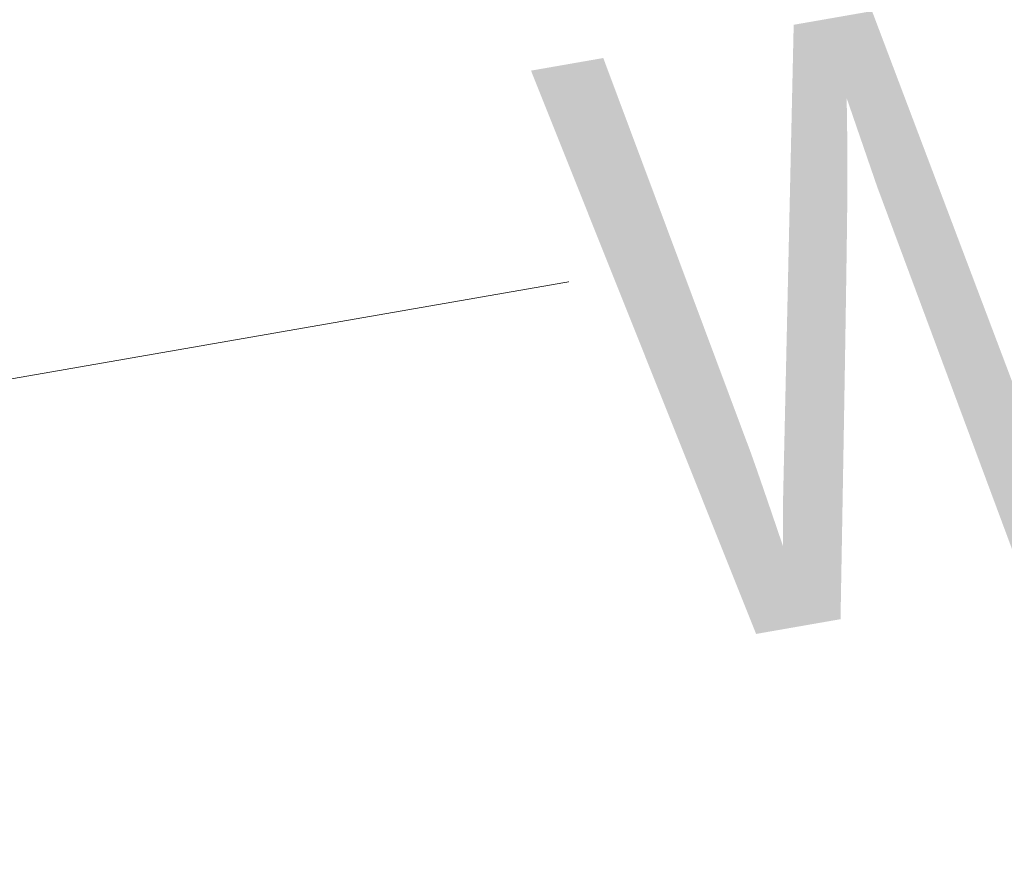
# Model space of a CAD drawing. Header units: metres. Extents: x 5504996 to 5514259, y 5943254 to 5951281.
# Tile 65 of 256: x 5509260.307 to 5509261.263, y 5947745.691 to 5947746.514. Entities that reach past the tile are written whole.
import ezdxf

# ---------------------------------------------------------------- set-up
doc = ezdxf.new("R2010")
doc.units = ezdxf.units.M
doc.layers.add('GES_PrzewodWodociagowy', color=5, linetype='CONTINUOUS', lineweight=18, true_color=0x0000ff)
doc.styles.get("Standard").update_dxf_attribs({"font": 'simplex.shx'})

msp = doc.modelspace()

# ---------------------------------------------------------------- linework, layer by layer
at = {"layer": 'GES_PrzewodWodociagowy', "color": 5, "linetype": 'Continuous', "lineweight": 18, "true_color": 0x0000ff, "flags": 128}
msp.add_lwpolyline([(5509138.36, 5947720.9), (5509174.01, 5947728.6), (5509231.6, 5947739.97), (5509256.3, 5947745.47), (5509274.52, 5947748.64), (5509301.26, 5947753.7), (5509321.85, 5947757.61), (5509334.19, 5947759.96), (5509357.04, 5947764.31), (5509377.95, 5947768.22), (5509384.39, 5947769.23), (5509396.23, 5947771.61), (5509414.22, 5947775.23), (5509437.05, 5947779.73), (5509466.55, 5947786.29), (5509482.96, 5947789.04), (5509501.32, 5947793.06)], dxfattribs=at)

# ---------------------------------------------------------------- next in the draw order: texts
at = {"layer": 'GES_PrzewodWodociagowy', "color": 5, "true_color": 0x0000ff, "insert": (5509262.32, 5947746.52), "char_height": 0.75, "attachment_point": 5, "rotation": 9.9, "line_spacing_factor": 0.9, "bg_fill": 3, "box_fill_scale": 1, "bg_fill_color": 0, "bg_fill_transparency": 0}
msp.add_mtext('\\W0.7818x;\\fArial|b0|i0;woD160', dxfattribs=at)

doc.saveas('drawing.dxf')
